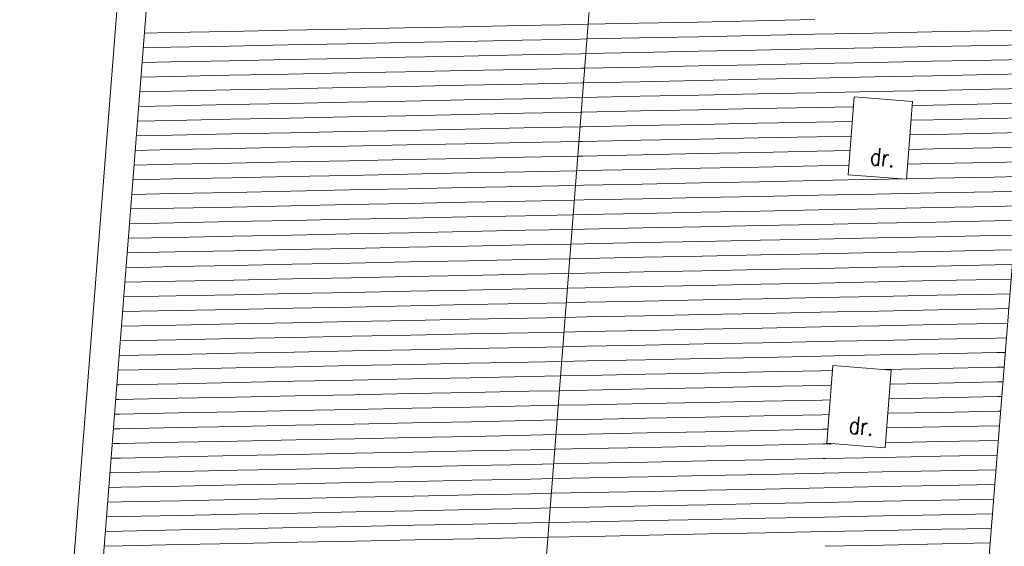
# Model space of a CAD drawing. Header units: millimetres. Extents: x -90830 to 24172, y -102460 to 73669.
# Tile 111 of 198: x -33453 to -23366, y 22109 to 27508. Entities that reach past the tile are written whole.
import ezdxf

# ---------------------------------------------------------------- set-up
doc = ezdxf.new("R2010")
doc.units = ezdxf.units.MM
for name, color, linetype, lineweight in [('B22-BINNENWANDEN_1', 253, 'Continuous', 9), ('Standard', 253, 'Continuous', 9), ('V21-BUITENWANDEN', 253, 'Continuous', 9)]:
    doc.layers.add(name, color=color, linetype=linetype, lineweight=lineweight)
doc.styles.add('TXT', font='txt.shx')

msp = doc.modelspace()

# ---------------------------------------------------------------- linework, layer by layer
at = {"layer": 'B22-BINNENWANDEN_1'}
for p, q in [((-24967, 25918), (-24904, 26716)), ((-24306, 26668), (-24904, 26716)), ((-24369, 25871), (-24306, 26668)), ((-24369, 25871), (-24967, 25918)), ((-25185, 23165), (-25122, 23962)), ((-24524, 23915), (-25122, 23962)), ((-24586, 23118), (-24524, 23915)), ((-24586, 23118), (-25185, 23165))]:
    msp.add_line(p, q, dxfattribs=at)
at = {"layer": 'Standard'}
for p, q in [((-27578, 28106), (-28635, 14624)), ((-28310, 27447), (-28910, 27435)), ((-27710, 27459), (-28310, 27447)), ((-27629, 27461), (-27710, 27459)), ((-27110, 27471), (-27629, 27461)), ((-26510, 27483), (-27110, 27471)), ((-25911, 27495), (-26510, 27483)), ((-25311, 27508), (-25911, 27495)), ((-31909, 27375), (-32175, 27370)), ((-31309, 27387), (-31909, 27375)), ((-30710, 27399), (-31309, 27387)), ((-30110, 27411), (-30710, 27399)), ((-29510, 27423), (-30110, 27411)), ((-28910, 27435), (-29510, 27423)), ((-25908, 27346), (-26507, 27333)), ((-25308, 27358), (-25908, 27346)), ((-24708, 27370), (-25308, 27358)), ((-24108, 27382), (-24708, 27370)), ((-23508, 27394), (-24108, 27382)), ((-23095, 27402), (-23508, 27394)), ((-31306, 27237), (-31906, 27225)), ((-30707, 27249), (-31306, 27237)), ((-30107, 27261), (-30707, 27249)), ((-29507, 27273), (-30107, 27261)), ((-28907, 27285), (-29507, 27273)), ((-28307, 27297), (-28907, 27285)), ((-27707, 27309), (-28307, 27297)), ((-27641, 27311), (-27707, 27309)), ((-27107, 27321), (-27641, 27311)), ((-26507, 27333), (-27107, 27321)), ((-23505, 27244), (-24105, 27232)), ((-23107, 27252), (-23505, 27244)), ((-31906, 27225), (-32187, 27219)), ((-28304, 27147), (-28904, 27135)), ((-27704, 27159), (-28304, 27147)), ((-27653, 27160), (-27704, 27159)), ((-27104, 27171), (-27653, 27160)), ((-26504, 27184), (-27104, 27171)), ((-25905, 27196), (-26504, 27184)), ((-25305, 27208), (-25905, 27196)), ((-24705, 27220), (-25305, 27208)), ((-24105, 27232), (-24705, 27220)), ((-31903, 27075), (-32199, 27069)), ((-31303, 27087), (-31903, 27075)), ((-30704, 27099), (-31303, 27087)), ((-30104, 27111), (-30704, 27099)), ((-29504, 27123), (-30104, 27111)), ((-28904, 27135), (-29504, 27123)), ((-25902, 27046), (-26501, 27034)), ((-25302, 27058), (-25902, 27046)), ((-24702, 27070), (-25302, 27058)), ((-24102, 27082), (-24702, 27070)), ((-23502, 27094), (-24102, 27082)), ((-23119, 27101), (-23502, 27094)), ((-31300, 26937), (-31900, 26925)), ((-30701, 26949), (-31300, 26937)), ((-30101, 26961), (-30701, 26949)), ((-29501, 26973), (-30101, 26961)), ((-28901, 26985), (-29501, 26973)), ((-28301, 26997), (-28901, 26985)), ((-27701, 27009), (-28301, 26997)), ((-27664, 27010), (-27701, 27009)), ((-27101, 27021), (-27664, 27010)), ((-26501, 27034), (-27101, 27021)), ((-23499, 26944), (-24099, 26932)), ((-23130, 26951), (-23499, 26944)), ((-31900, 26925), (-32211, 26919)), ((-28898, 26835), (-29498, 26823)), ((-28298, 26847), (-28898, 26835)), ((-27698, 26859), (-28298, 26847)), ((-27676, 26860), (-27698, 26859)), ((-27098, 26872), (-27676, 26860)), ((-26498, 26884), (-27098, 26872)), ((-25899, 26896), (-26498, 26884)), ((-25299, 26908), (-25899, 26896)), ((-24699, 26920), (-25299, 26908)), ((-24099, 26932), (-24699, 26920)), ((-31897, 26775), (-32222, 26769)), ((-31297, 26787), (-31897, 26775)), ((-30698, 26799), (-31297, 26787)), ((-30098, 26811), (-30698, 26799)), ((-29498, 26823), (-30098, 26811)), ((-26495, 26734), (-27095, 26722)), ((-25896, 26746), (-26495, 26734)), ((-25296, 26758), (-25896, 26746)), ((-24696, 26770), (-25296, 26758)), ((-24096, 26782), (-24696, 26770)), ((-23496, 26794), (-24096, 26782)), ((-23142, 26801), (-23496, 26794)), ((-31294, 26637), (-31894, 26625)), ((-30695, 26649), (-31294, 26637)), ((-30095, 26661), (-30695, 26649)), ((-29495, 26673), (-30095, 26661)), ((-28895, 26685), (-29495, 26673)), ((-28295, 26697), (-28895, 26685)), ((-27695, 26710), (-28295, 26697)), ((-27688, 26710), (-27695, 26710)), ((-27095, 26722), (-27688, 26710)), ((-24093, 26632), (-24310, 26627)), ((-23493, 26644), (-24093, 26632)), ((-23154, 26651), (-23493, 26644)), ((-31894, 26625), (-32234, 26618)), ((-28892, 26535), (-29492, 26523)), ((-28292, 26548), (-28892, 26535)), ((-27700, 26559), (-28292, 26548)), ((-27692, 26560), (-27700, 26559)), ((-27092, 26572), (-27692, 26560)), ((-26492, 26584), (-27092, 26572)), ((-25893, 26596), (-26492, 26584)), ((-25293, 26608), (-25893, 26596)), ((-24912, 26615), (-25293, 26608)), ((-31891, 26475), (-32246, 26468)), ((-31291, 26487), (-31891, 26475)), ((-30692, 26499), (-31291, 26487)), ((-30092, 26511), (-30692, 26499)), ((-29492, 26523), (-30092, 26511)), ((-26489, 26434), (-27089, 26422)), ((-25890, 26446), (-26489, 26434)), ((-25290, 26458), (-25890, 26446)), ((-24924, 26465), (-25290, 26458)), ((-24090, 26482), (-24321, 26477)), ((-23490, 26494), (-24090, 26482)), ((-23166, 26500), (-23490, 26494)), ((-31288, 26337), (-31888, 26325)), ((-30689, 26349), (-31288, 26337)), ((-30089, 26361), (-30689, 26349)), ((-29489, 26373), (-30089, 26361)), ((-28889, 26385), (-29489, 26373)), ((-28289, 26398), (-28889, 26385)), ((-27711, 26409), (-28289, 26398)), ((-27689, 26410), (-27711, 26409)), ((-27089, 26422), (-27689, 26410)), ((-24087, 26332), (-24333, 26327)), ((-23487, 26344), (-24087, 26332)), ((-23178, 26350), (-23487, 26344)), ((-31888, 26325), (-32258, 26318)), ((-28886, 26236), (-29486, 26223)), ((-28286, 26248), (-28886, 26236)), ((-27723, 26259), (-28286, 26248)), ((-27686, 26260), (-27723, 26259)), ((-27086, 26272), (-27686, 26260)), ((-26486, 26284), (-27086, 26272)), ((-25886, 26296), (-26486, 26284)), ((-25287, 26308), (-25886, 26296)), ((-24936, 26315), (-25287, 26308)), ((-31885, 26175), (-32270, 26168)), ((-31285, 26187), (-31885, 26175)), ((-30686, 26199), (-31285, 26187)), ((-30086, 26211), (-30686, 26199)), ((-29486, 26223), (-30086, 26211)), ((-26483, 26134), (-27083, 26122)), ((-25883, 26146), (-26483, 26134)), ((-25284, 26158), (-25883, 26146)), ((-24948, 26165), (-25284, 26158)), ((-24084, 26182), (-24345, 26177)), ((-23484, 26194), (-24084, 26182)), ((-23190, 26200), (-23484, 26194)), ((-31282, 26037), (-31882, 26025)), ((-30683, 26049), (-31282, 26037)), ((-30083, 26061), (-30683, 26049)), ((-29483, 26074), (-30083, 26061)), ((-28883, 26086), (-29483, 26074)), ((-28283, 26098), (-28883, 26086)), ((-27735, 26109), (-28283, 26098)), ((-27683, 26110), (-27735, 26109)), ((-27083, 26122), (-27683, 26110)), ((-24081, 26032), (-24357, 26026)), ((-23481, 26044), (-24081, 26032)), ((-23202, 26050), (-23481, 26044)), ((-31882, 26025), (-32281, 26017)), ((-28880, 25936), (-29480, 25924)), ((-28280, 25948), (-28880, 25936)), ((-27747, 25958), (-28280, 25948)), ((-27680, 25960), (-27747, 25958)), ((-27080, 25972), (-27680, 25960)), ((-26480, 25984), (-27080, 25972)), ((-25880, 25996), (-26480, 25984)), ((-25281, 26008), (-25880, 25996)), ((-24960, 26014), (-25281, 26008)), ((-31879, 25875), (-32293, 25867)), ((-31279, 25887), (-31879, 25875)), ((-30680, 25899), (-31279, 25887)), ((-30080, 25911), (-30680, 25899)), ((-29480, 25924), (-30080, 25911)), ((-26477, 25834), (-27077, 25822)), ((-25877, 25846), (-26477, 25834)), ((-25278, 25858), (-25877, 25846)), ((-24972, 25864), (-25278, 25858)), ((-24678, 25870), (-24972, 25864)), ((-24422, 25875), (-24678, 25870)), ((-24078, 25882), (-24369, 25876)), ((-23478, 25894), (-24078, 25882)), ((-23213, 25899), (-23478, 25894)), ((-31876, 25725), (-32305, 25717)), ((-31276, 25737), (-31876, 25725)), ((-30676, 25749), (-31276, 25737)), ((-30077, 25762), (-30676, 25749)), ((-29477, 25774), (-30077, 25762)), ((-28877, 25786), (-29477, 25774)), ((-28277, 25798), (-28877, 25786)), ((-27759, 25808), (-28277, 25798)), ((-27677, 25810), (-27759, 25808)), ((-27077, 25822), (-27677, 25810)), ((-24075, 25732), (-24675, 25720)), ((-23475, 25744), (-24075, 25732)), ((-23225, 25749), (-23475, 25744)), ((-29474, 25624), (-30074, 25612)), ((-28874, 25636), (-29474, 25624)), ((-28274, 25648), (-28874, 25636)), ((-27770, 25658), (-28274, 25648)), ((-27674, 25660), (-27770, 25658)), ((-27074, 25672), (-27674, 25660)), ((-26474, 25684), (-27074, 25672)), ((-25874, 25696), (-26474, 25684)), ((-25275, 25708), (-25874, 25696)), ((-24675, 25720), (-25275, 25708)), ((-31873, 25575), (-32317, 25567)), ((-31273, 25587), (-31873, 25575)), ((-30673, 25600), (-31273, 25587)), ((-30074, 25612), (-30673, 25600)), ((-27071, 25522), (-27671, 25510)), ((-26471, 25534), (-27071, 25522)), ((-25871, 25546), (-26471, 25534)), ((-25272, 25558), (-25871, 25546)), ((-24672, 25570), (-25272, 25558)), ((-24072, 25582), (-24672, 25570)), ((-23472, 25594), (-24072, 25582)), ((-23237, 25599), (-23472, 25594)), ((-31870, 25425), (-32329, 25416)), ((-31270, 25438), (-31870, 25425)), ((-30670, 25450), (-31270, 25438)), ((-30071, 25462), (-30670, 25450)), ((-29471, 25474), (-30071, 25462)), ((-28871, 25486), (-29471, 25474)), ((-28271, 25498), (-28871, 25486)), ((-27782, 25508), (-28271, 25498)), ((-27671, 25510), (-27782, 25508)), ((-24069, 25432), (-24669, 25420)), ((-23469, 25444), (-24069, 25432)), ((-23249, 25448), (-23469, 25444)), ((-29468, 25324), (-30068, 25312)), ((-28868, 25336), (-29468, 25324)), ((-28268, 25348), (-28868, 25336)), ((-27794, 25357), (-28268, 25348)), ((-27668, 25360), (-27794, 25357)), ((-27068, 25372), (-27668, 25360)), ((-26468, 25384), (-27068, 25372)), ((-25868, 25396), (-26468, 25384)), ((-25269, 25408), (-25868, 25396)), ((-24669, 25420), (-25269, 25408)), ((-31867, 25275), (-32341, 25266)), ((-31267, 25288), (-31867, 25275)), ((-30667, 25300), (-31267, 25288)), ((-30068, 25312), (-30667, 25300)), ((-27065, 25222), (-27665, 25210)), ((-26465, 25234), (-27065, 25222)), ((-25865, 25246), (-26465, 25234)), ((-25266, 25258), (-25865, 25246)), ((-24666, 25270), (-25266, 25258)), ((-24066, 25282), (-24666, 25270)), ((-23466, 25294), (-24066, 25282)), ((-23261, 25298), (-23466, 25294)), ((-31864, 25126), (-32352, 25116)), ((-31264, 25138), (-31864, 25126)), ((-30664, 25150), (-31264, 25138)), ((-30065, 25162), (-30664, 25150)), ((-29465, 25174), (-30065, 25162)), ((-28865, 25186), (-29465, 25174)), ((-28265, 25198), (-28865, 25186)), ((-27806, 25207), (-28265, 25198)), ((-27665, 25210), (-27806, 25207)), ((-24663, 25120), (-25263, 25108)), ((-24063, 25132), (-24663, 25120)), ((-23463, 25144), (-24063, 25132)), ((-23273, 25148), (-23463, 25144)), ((-29462, 25024), (-30062, 25012)), ((-28862, 25036), (-29462, 25024)), ((-28262, 25048), (-28862, 25036)), ((-27817, 25057), (-28262, 25048)), ((-27662, 25060), (-27817, 25057)), ((-27062, 25072), (-27662, 25060)), ((-26462, 25084), (-27062, 25072)), ((-25862, 25096), (-26462, 25084)), ((-25263, 25108), (-25862, 25096)), ((-31861, 24976), (-32364, 24965)), ((-31261, 24988), (-31861, 24976)), ((-30661, 25000), (-31261, 24988)), ((-30062, 25012), (-30661, 25000)), ((-27059, 24922), (-27659, 24910)), ((-26459, 24934), (-27059, 24922)), ((-25859, 24946), (-26459, 24934)), ((-25260, 24958), (-25859, 24946)), ((-24660, 24970), (-25260, 24958)), ((-24060, 24982), (-24660, 24970)), ((-23460, 24994), (-24060, 24982)), ((-23285, 24998), (-23460, 24994)), ((-31858, 24826), (-32376, 24815)), ((-31258, 24838), (-31858, 24826)), ((-30658, 24850), (-31258, 24838)), ((-30059, 24862), (-30658, 24850)), ((-29459, 24874), (-30059, 24862)), ((-28859, 24886), (-29459, 24874)), ((-28259, 24898), (-28859, 24886)), ((-27829, 24906), (-28259, 24898)), ((-27659, 24910), (-27829, 24906)), ((-24657, 24820), (-25257, 24808)), ((-24057, 24832), (-24657, 24820)), ((-23457, 24844), (-24057, 24832)), ((-23296, 24847), (-23457, 24844)), ((-29456, 24724), (-30056, 24712)), ((-28856, 24736), (-29456, 24724)), ((-28256, 24748), (-28856, 24736)), ((-27841, 24756), (-28256, 24748)), ((-27656, 24760), (-27841, 24756)), ((-27056, 24772), (-27656, 24760)), ((-26456, 24784), (-27056, 24772)), ((-25856, 24796), (-26456, 24784)), ((-25257, 24808), (-25856, 24796)), ((-31855, 24676), (-32388, 24665)), ((-31255, 24688), (-31855, 24676)), ((-30655, 24700), (-31255, 24688)), ((-30056, 24712), (-30655, 24700)), ((-27053, 24622), (-27653, 24610)), ((-26453, 24634), (-27053, 24622)), ((-25853, 24646), (-26453, 24634)), ((-25253, 24658), (-25853, 24646)), ((-24654, 24670), (-25253, 24658)), ((-24054, 24682), (-24654, 24670)), ((-23454, 24694), (-24054, 24682)), ((-23308, 24697), (-23454, 24694)), ((-31852, 24526), (-32400, 24515)), ((-31252, 24538), (-31852, 24526)), ((-30652, 24550), (-31252, 24538)), ((-30053, 24562), (-30652, 24550)), ((-29453, 24574), (-30053, 24562)), ((-28853, 24586), (-29453, 24574)), ((-28253, 24598), (-28853, 24586)), ((-27853, 24606), (-28253, 24598)), ((-27653, 24610), (-27853, 24606)), ((-24651, 24520), (-25078, 24512)), ((-24051, 24532), (-24651, 24520)), ((-23451, 24544), (-24051, 24532)), ((-23320, 24547), (-23451, 24544)), ((-29450, 24424), (-30050, 24412)), ((-28850, 24436), (-29450, 24424)), ((-28250, 24448), (-28850, 24436)), ((-27865, 24456), (-28250, 24448)), ((-27650, 24460), (-27865, 24456)), ((-27050, 24472), (-27650, 24460)), ((-26450, 24484), (-27050, 24472)), ((-25850, 24496), (-26450, 24484)), ((-25250, 24508), (-25850, 24496)), ((-25078, 24512), (-25250, 24508)), ((-31849, 24376), (-32411, 24364)), ((-31249, 24388), (-31849, 24376)), ((-30649, 24400), (-31249, 24388)), ((-30050, 24412), (-30649, 24400)), ((-27047, 24322), (-27647, 24310)), ((-26447, 24334), (-27047, 24322)), ((-25847, 24346), (-26447, 24334)), ((-25247, 24358), (-25847, 24346)), ((-25090, 24361), (-25247, 24358)), ((-24648, 24370), (-25090, 24361)), ((-24048, 24382), (-24648, 24370)), ((-23448, 24394), (-24048, 24382)), ((-23332, 24397), (-23448, 24394)), ((-31846, 24226), (-32423, 24214)), ((-31246, 24238), (-31846, 24226)), ((-30646, 24250), (-31246, 24238)), ((-30047, 24262), (-30646, 24250)), ((-29447, 24274), (-30047, 24262)), ((-28847, 24286), (-29447, 24274)), ((-28247, 24298), (-28847, 24286)), ((-27876, 24305), (-28247, 24298)), ((-27647, 24310), (-27876, 24305)), ((-25102, 24211), (-25244, 24208)), ((-24645, 24220), (-25102, 24211)), ((-24045, 24232), (-24645, 24220)), ((-23445, 24244), (-24045, 24232)), ((-23344, 24246), (-23445, 24244)), ((-30044, 24112), (-30643, 24100)), ((-29444, 24124), (-30044, 24112)), ((-28844, 24136), (-29444, 24124)), ((-28244, 24148), (-28844, 24136)), ((-27888, 24155), (-28244, 24148)), ((-27644, 24160), (-27888, 24155)), ((-27044, 24172), (-27644, 24160)), ((-26444, 24184), (-27044, 24172)), ((-25844, 24196), (-26444, 24184)), ((-25244, 24208), (-25844, 24196)), ((-31843, 24076), (-32435, 24064)), ((-31243, 24088), (-31843, 24076)), ((-30643, 24100), (-31243, 24088)), ((-27641, 24010), (-27900, 24005)), ((-27041, 24022), (-27641, 24010)), ((-26441, 24034), (-27041, 24022)), ((-25841, 24046), (-26441, 24034)), ((-25241, 24058), (-25841, 24046)), ((-25114, 24061), (-25241, 24058)), ((-24642, 24070), (-25114, 24061)), ((-24042, 24082), (-24642, 24070)), ((-23442, 24094), (-24042, 24082)), ((-23356, 24096), (-23442, 24094)), ((-32440, 23914), (-32447, 23914)), ((-31840, 23926), (-32440, 23914)), ((-31240, 23938), (-31840, 23926)), ((-30640, 23950), (-31240, 23938)), ((-30040, 23962), (-30640, 23950)), ((-29441, 23974), (-30040, 23962)), ((-28841, 23986), (-29441, 23974)), ((-28241, 23998), (-28841, 23986)), ((-27900, 24005), (-28241, 23998)), ((-25238, 23908), (-25838, 23896)), ((-25126, 23911), (-25238, 23908)), ((-24039, 23932), (-24598, 23921)), ((-23439, 23944), (-24039, 23932)), ((-23368, 23946), (-23439, 23944)), ((-30037, 23812), (-30637, 23800)), ((-29438, 23824), (-30037, 23812)), ((-28838, 23836), (-29438, 23824)), ((-28238, 23848), (-28838, 23836)), ((-27912, 23855), (-28238, 23848)), ((-27638, 23860), (-27912, 23855)), ((-27038, 23872), (-27638, 23860)), ((-26438, 23884), (-27038, 23872)), ((-25838, 23896), (-26438, 23884)), ((-32437, 23764), (-32459, 23763)), ((-31837, 23776), (-32437, 23764)), ((-31237, 23788), (-31837, 23776)), ((-30637, 23800), (-31237, 23788)), ((-27635, 23710), (-27923, 23704)), ((-27035, 23722), (-27635, 23710)), ((-26435, 23734), (-27035, 23722)), ((-25835, 23746), (-26435, 23734)), ((-25235, 23758), (-25835, 23746)), ((-25138, 23760), (-25235, 23758)), ((-24036, 23782), (-24535, 23772)), ((-23436, 23794), (-24036, 23782)), ((-23379, 23796), (-23436, 23794)), ((-32434, 23614), (-32470, 23613)), ((-31834, 23626), (-32434, 23614)), ((-31234, 23638), (-31834, 23626)), ((-30634, 23650), (-31234, 23638)), ((-30034, 23662), (-30634, 23650)), ((-29435, 23674), (-30034, 23662)), ((-28835, 23686), (-29435, 23674)), ((-28235, 23698), (-28835, 23686)), ((-27923, 23704), (-28235, 23698)), ((-25232, 23608), (-25832, 23596)), ((-25149, 23610), (-25232, 23608)), ((-24033, 23632), (-24547, 23622)), ((-23433, 23644), (-24033, 23632)), ((-23391, 23645), (-23433, 23644)), ((-30031, 23512), (-30631, 23500)), ((-29432, 23524), (-30031, 23512)), ((-28832, 23536), (-29432, 23524)), ((-28232, 23548), (-28832, 23536)), ((-27935, 23554), (-28232, 23548)), ((-27632, 23560), (-27935, 23554)), ((-27032, 23572), (-27632, 23560)), ((-26432, 23584), (-27032, 23572)), ((-25832, 23596), (-26432, 23584)), ((-32431, 23464), (-32482, 23463)), ((-31831, 23476), (-32431, 23464)), ((-31231, 23488), (-31831, 23476)), ((-30631, 23500), (-31231, 23488)), ((-27947, 23404), (-28229, 23398)), ((-27629, 23410), (-27947, 23404)), ((-27029, 23422), (-27629, 23410)), ((-26429, 23434), (-27029, 23422)), ((-25829, 23446), (-26429, 23434)), ((-25229, 23458), (-25829, 23446)), ((-25161, 23460), (-25229, 23458)), ((-24030, 23482), (-24558, 23472)), ((-23430, 23494), (-24030, 23482)), ((-23403, 23495), (-23430, 23494)), ((-32428, 23314), (-32494, 23313)), ((-31828, 23326), (-32428, 23314)), ((-31228, 23338), (-31828, 23326)), ((-30628, 23350), (-31228, 23338)), ((-30028, 23362), (-30628, 23350)), ((-29429, 23374), (-30028, 23362)), ((-28829, 23386), (-29429, 23374)), ((-28229, 23398), (-28829, 23386)), ((-25226, 23308), (-25826, 23296)), ((-25173, 23309), (-25226, 23308)), ((-24027, 23332), (-24570, 23322)), ((-23427, 23345), (-24027, 23332)), ((-23415, 23345), (-23427, 23345)), ((-30025, 23212), (-30625, 23200)), ((-29426, 23224), (-30025, 23212)), ((-28826, 23236), (-29426, 23224)), ((-28226, 23248), (-28826, 23236)), ((-27959, 23254), (-28226, 23248)), ((-27626, 23260), (-27959, 23254)), ((-27026, 23272), (-27626, 23260)), ((-26426, 23284), (-27026, 23272)), ((-25826, 23296), (-26426, 23284)), ((-32425, 23164), (-32506, 23162)), ((-31825, 23176), (-32425, 23164)), ((-31225, 23188), (-31825, 23176)), ((-30625, 23200), (-31225, 23188)), ((-27971, 23103), (-28223, 23098)), ((-27623, 23110), (-27971, 23103)), ((-27023, 23122), (-27623, 23110)), ((-26423, 23134), (-27023, 23122)), ((-25823, 23146), (-26423, 23134)), ((-25223, 23158), (-25823, 23146)), ((-25185, 23159), (-25223, 23158)), ((-25127, 23160), (-25185, 23159)), ((-24024, 23182), (-24582, 23171)), ((-23427, 23194), (-24024, 23182)), ((-32422, 23014), (-32518, 23012)), ((-31822, 23026), (-32422, 23014)), ((-31222, 23038), (-31822, 23026)), ((-30622, 23050), (-31222, 23038)), ((-30022, 23062), (-30622, 23050)), ((-29423, 23074), (-30022, 23062)), ((-28823, 23086), (-29423, 23074)), ((-28223, 23098), (-28823, 23086)), ((-25220, 23008), (-25820, 22996)), ((-25197, 23009), (-25220, 23008)), ((-24621, 23020), (-25197, 23009)), ((-24021, 23033), (-24621, 23020)), ((-23439, 23044), (-24021, 23033)), ((-30619, 22900), (-31219, 22888)), ((-30019, 22912), (-30619, 22900)), ((-29420, 22924), (-30019, 22912)), ((-28820, 22936), (-29420, 22924)), ((-28220, 22948), (-28820, 22936)), ((-27982, 22953), (-28220, 22948)), ((-27620, 22960), (-27982, 22953)), ((-27020, 22972), (-27620, 22960)), ((-26420, 22984), (-27020, 22972)), ((-25820, 22996), (-26420, 22984)), ((-32419, 22864), (-32529, 22862)), ((-31819, 22876), (-32419, 22864)), ((-31219, 22888), (-31819, 22876)), ((-28217, 22798), (-28817, 22786)), ((-27994, 22803), (-28217, 22798)), ((-27617, 22810), (-27994, 22803)), ((-27017, 22822), (-27617, 22810)), ((-26417, 22834), (-27017, 22822)), ((-25817, 22846), (-26417, 22834)), ((-25217, 22858), (-25817, 22846)), ((-25209, 22859), (-25217, 22858)), ((-24617, 22871), (-25209, 22859)), ((-24018, 22883), (-24617, 22871)), ((-23450, 22894), (-24018, 22883)), ((-32416, 22714), (-32541, 22711)), ((-31816, 22726), (-32416, 22714)), ((-31216, 22738), (-31816, 22726)), ((-30616, 22750), (-31216, 22738)), ((-30016, 22762), (-30616, 22750)), ((-29417, 22774), (-30016, 22762)), ((-28817, 22786), (-29417, 22774)), ((-25214, 22708), (-25814, 22696)), ((-24614, 22721), (-25214, 22708)), ((-24015, 22733), (-24614, 22721)), ((-23462, 22744), (-24015, 22733)), ((-30613, 22600), (-31213, 22588)), ((-30013, 22612), (-30613, 22600)), ((-29414, 22624), (-30013, 22612)), ((-28814, 22636), (-29414, 22624)), ((-28214, 22648), (-28814, 22636)), ((-28006, 22652), (-28214, 22648)), ((-27614, 22660), (-28006, 22652)), ((-27014, 22672), (-27614, 22660)), ((-26414, 22684), (-27014, 22672)), ((-25814, 22696), (-26414, 22684)), ((-32413, 22564), (-32553, 22561)), ((-31813, 22576), (-32413, 22564)), ((-31213, 22588), (-31813, 22576)), ((-28211, 22498), (-28811, 22486)), ((-28018, 22502), (-28211, 22498)), ((-27611, 22510), (-28018, 22502)), ((-27011, 22522), (-27611, 22510)), ((-26411, 22534), (-27011, 22522)), ((-25811, 22546), (-26411, 22534)), ((-25211, 22559), (-25811, 22546)), ((-24611, 22571), (-25211, 22559)), ((-24012, 22583), (-24611, 22571)), ((-23474, 22593), (-24012, 22583)), ((-32410, 22414), (-32565, 22411)), ((-31810, 22426), (-32410, 22414)), ((-31210, 22438), (-31810, 22426)), ((-30610, 22450), (-31210, 22438)), ((-30010, 22462), (-30610, 22450)), ((-29411, 22474), (-30010, 22462)), ((-28811, 22486), (-29411, 22474)), ((-25808, 22397), (-26408, 22384)), ((-25208, 22409), (-25808, 22397)), ((-24608, 22421), (-25208, 22409)), ((-24009, 22433), (-24608, 22421)), ((-23486, 22443), (-24009, 22433)), ((-30607, 22300), (-31207, 22288)), ((-30007, 22312), (-30607, 22300)), ((-29407, 22324), (-30007, 22312)), ((-28808, 22336), (-29407, 22324)), ((-28208, 22348), (-28808, 22336)), ((-28030, 22352), (-28208, 22348)), ((-27608, 22360), (-28030, 22352)), ((-27008, 22372), (-27608, 22360)), ((-26408, 22384), (-27008, 22372)), ((-32407, 22264), (-32577, 22261)), ((-31807, 22276), (-32407, 22264)), ((-31207, 22288), (-31807, 22276)), ((-28205, 22198), (-28805, 22186)), ((-28041, 22202), (-28205, 22198)), ((-27605, 22210), (-28041, 22202)), ((-27005, 22222), (-27605, 22210)), ((-26405, 22235), (-27005, 22222)), ((-25805, 22247), (-26405, 22235)), ((-25205, 22259), (-25805, 22247)), ((-24605, 22271), (-25205, 22259)), ((-24006, 22283), (-24605, 22271)), ((-23498, 22293), (-24006, 22283)), ((-32404, 22114), (-32589, 22110)), ((-31804, 22126), (-32404, 22114)), ((-31204, 22138), (-31804, 22126)), ((-30604, 22150), (-31204, 22138)), ((-30004, 22162), (-30604, 22150)), ((-29404, 22174), (-30004, 22162)), ((-28805, 22186), (-29404, 22174)), ((-24602, 22121), (-25202, 22109)), ((-24003, 22133), (-24602, 22121)), ((-23510, 22143), (-24003, 22133))]:
    msp.add_line(p, q, dxfattribs=at)
at = {"layer": 'V21-BUITENWANDEN'}
for p, q in [((-33453, 14933), (-32388, 28497)), ((-33155, 14908), (-32089, 28473)), ((-23068, 27740), (-24141, 14136))]:
    msp.add_line(p, q, dxfattribs=at)

# ---------------------------------------------------------------- texts
at = {"layer": 'Standard', "char_height": 180, "width": 425.13, "attachment_point": 7, "rotation": 354.3423, "style": 'TXT'}
for insert in [(-24747, 26019), (-24964, 23266)]:
    msp.add_mtext('\\W0.78;dr.', dxfattribs=dict(at, insert=insert))

doc.saveas('drawing.dxf')
